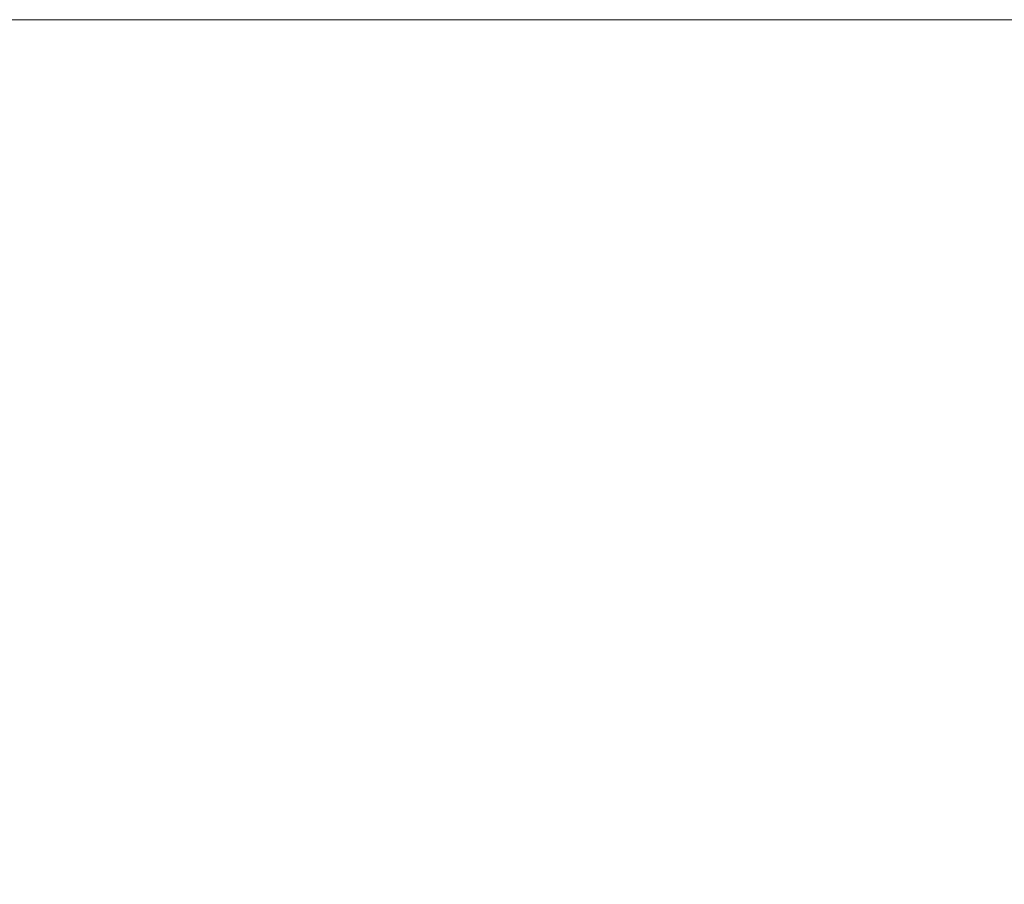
# Model space of a CAD drawing. Extents: x -24 to 2001460, y -723 to 1994300.
# Tile 8 of 12: x 266 to 365, y 192 to 278. Entities that reach past the tile are written whole.
import ezdxf
from ezdxf.enums import TextEntityAlignment as Align

# ---------------------------------------------------------------- set-up
doc = ezdxf.new("R2010")
doc.units = 0
doc.header["$MEASUREMENT"] = 0
doc.layers.add('B_ANNO_DIM', color=7, linetype='Continuous', lineweight=18)
doc.layers.add('B_ANNO_NOPLOT', color=47, linetype='Continuous', lineweight=18, plot=False)
doc.styles.add('Annotative', font='calibri.ttf', dxfattribs={"height": 0.0625})

# ---------------------------------------------------------------- blocks, each defined once
blk = doc.blocks.new('*U86')
at = {"layer": 'B_ANNO_NOPLOT', "flags": 128}
blk.add_lwpolyline([(0, -1085.1956), (0, -770.1956), (404.9096, -770.1956), (404.9096, -786.6267), (472.5, -786.6267), (472.5, -1034.5711), (395.7134, -1034.5711), (395.7134, -1085.1956)], close=True, dxfattribs=at)
at = {"style": 'Annotative'}
for tag, p in [('DIM01', (103.849, -1056.0886)), ('DIM02', (119.3329, -1062.1259))]:
    blk.add_attdef(tag, text='', height=1.875, rotation=338.698871, dxfattribs=at).set_placement(p, align=Align.CENTER)
at = {"layer": 'B_ANNO_DIM', "style": 'Annotative'}
blk.add_attdef('ANG1', (138.918, -946.8047), '', height=2, rotation=350.960202, dxfattribs=at)
blk = doc.blocks.new('INS_G45WDET_BASE')
at = {"layer": 'B_ANNO_NOPLOT', "flags": 128}
blk.add_lwpolyline([(0, -12), (0, 303), (404.91, 303), (404.91, 286.569), (472.5, 286.569), (472.5, 38.625), (395.713, 38.625), (395.713, -12)], close=True, dxfattribs=at)

msp = doc.modelspace()

# ---------------------------------------------------------------- block references
msp.add_blockref('*U86', (-24.398, 1048.408))

# ---------------------------------------------------------------- next in the draw order: block references
msp.add_blockref('INS_G45WDET_BASE', (-24.398, -24.787))

doc.saveas('drawing.dxf')
